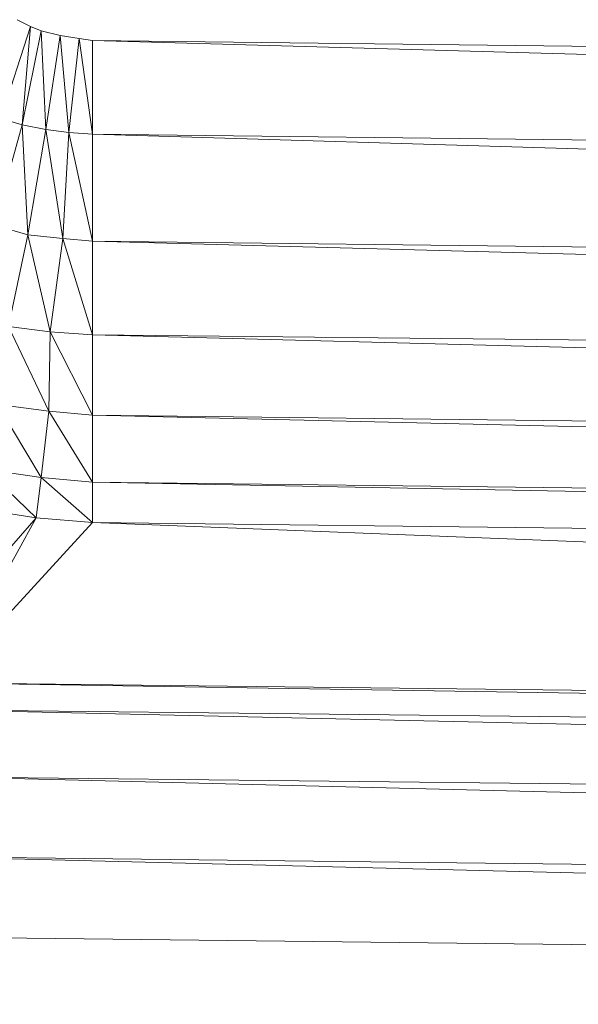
# Model space of a CAD drawing. Header units: metres. Extents: x 391.1 to 427.5, y 12.7 to 28.4.
# Tile 43 of 247: x 409.5727 to 409.6009, y 14.2356 to 14.2852. Entities that reach past the tile are written whole.
import ezdxf

# ---------------------------------------------------------------- set-up
doc = ezdxf.new("R2010")
doc.units = ezdxf.units.M
doc.layers.add('02_MOBILIARIO', color=7, linetype='Continuous', lineweight=18)

# ---------------------------------------------------------------- blocks, each defined once
blk = doc.blocks.new('Family - Plats de dutxa PS-1-153666-01_PCI_PS1')
at = {"layer": '02_MOBILIARIO', "color": 253, "true_color": 0xaaaaaa}
for p, q in [((0.119845, 0.104498), (0.119173, 0.104845)), ((0.119173, 0.104845), (0.119845, 0.104498)), ((0.118359, 0.099875), (0.119845, 0.104498)), ((0.119845, 0.104498), (0.118359, 0.099875)), ((0.119433, 0.099555), (0.119845, 0.104498)), ((0.119845, 0.104498), (0.119433, 0.099555)), ((0.119433, 0.099555), (0.120388, 0.104281)), ((0.120388, 0.104281), (0.119433, 0.099555)), ((0.120388, 0.104281), (0.119845, 0.104498)), ((0.119845, 0.104498), (0.120388, 0.104281)), ((0.121343, 0.104042), (0.120388, 0.104281)), ((0.120627, 0.099317), (0.120388, 0.104281)), ((0.120388, 0.104281), (0.121343, 0.104042)), ((0.120388, 0.104281), (0.120627, 0.099317)), ((0.120627, 0.099317), (0.121343, 0.104042)), ((0.121343, 0.104042), (0.120627, 0.099317)), ((0.122297, 0.103891), (0.121343, 0.104042)), ((0.121777, 0.099165), (0.121343, 0.104042)), ((0.121343, 0.104042), (0.122297, 0.103891)), ((0.121343, 0.104042), (0.121777, 0.099165)), ((0.121777, 0.099165), (0.122297, 0.103891)), ((0.122297, 0.103891), (0.121777, 0.099165)), ((0.122975, 0.1038), (0.122297, 0.103891)), ((0.122975, 0.099081), (0.122297, 0.103891)), ((0.122297, 0.103891), (0.122975, 0.1038)), ((0.122297, 0.103891), (0.122975, 0.099081)), ((0.409997, 0.100429), (0.122975, 0.1038)), ((0.409997, 0.09571), (0.122975, 0.1038)), ((0.122975, 0.1038), (0.409997, 0.100429)), ((0.122975, 0.1038), (0.409997, 0.09571)), ((0.122975, 0.1038), (0.122975, 0.099081)), ((0.122975, 0.099081), (0.122975, 0.1038)), ((0.118359, 0.099875), (0.119433, 0.099555)), ((0.119433, 0.099555), (0.118359, 0.099875)), ((0.11802, 0.094505), (0.119433, 0.099555)), ((0.119433, 0.099555), (0.11802, 0.094505)), ((0.119711, 0.094017), (0.119433, 0.099555)), ((0.119433, 0.099555), (0.120627, 0.099317)), ((0.119433, 0.099555), (0.119711, 0.094017)), ((0.120627, 0.099317), (0.119433, 0.099555)), ((0.119711, 0.094017), (0.120627, 0.099317)), ((0.120627, 0.099317), (0.119711, 0.094017)), ((0.121477, 0.093829), (0.120627, 0.099317)), ((0.120627, 0.099317), (0.121777, 0.099165)), ((0.120627, 0.099317), (0.121477, 0.093829)), ((0.121777, 0.099165), (0.120627, 0.099317)), ((0.121477, 0.093829), (0.121777, 0.099165)), ((0.121777, 0.099165), (0.121477, 0.093829)), ((0.122975, 0.093688), (0.121777, 0.099165)), ((0.121777, 0.099165), (0.122975, 0.099081)), ((0.121777, 0.099165), (0.122975, 0.093688)), ((0.122975, 0.099081), (0.121777, 0.099165)), ((0.409997, 0.09571), (0.122975, 0.099081)), ((0.409997, 0.090317), (0.122975, 0.099081)), ((0.122975, 0.099081), (0.409997, 0.09571)), ((0.122975, 0.099081), (0.409997, 0.090317)), ((0.122975, 0.099081), (0.122975, 0.093688)), ((0.122975, 0.093688), (0.122975, 0.099081)), ((0.11802, 0.094505), (0.119711, 0.094017)), ((0.119711, 0.094017), (0.11802, 0.094505)), ((0.118734, 0.08939), (0.119711, 0.094017)), ((0.119711, 0.094017), (0.118734, 0.08939)), ((0.120838, 0.089127), (0.119711, 0.094017)), ((0.119711, 0.094017), (0.121477, 0.093829)), ((0.119711, 0.094017), (0.120838, 0.089127)), ((0.121477, 0.093829), (0.119711, 0.094017)), ((0.120838, 0.089127), (0.121477, 0.093829)), ((0.121477, 0.093829), (0.120838, 0.089127)), ((0.122975, 0.088969), (0.121477, 0.093829)), ((0.121477, 0.093829), (0.122975, 0.093688)), ((0.121477, 0.093829), (0.122975, 0.088969)), ((0.122975, 0.093688), (0.121477, 0.093829)), ((0.409997, 0.090317), (0.122975, 0.093688)), ((0.409997, 0.086078), (0.122975, 0.093688)), ((0.122975, 0.093688), (0.409997, 0.090317)), ((0.122975, 0.093688), (0.409997, 0.086078)), ((0.122975, 0.093688), (0.122975, 0.088969)), ((0.122975, 0.088969), (0.122975, 0.093688)), ((0.120838, 0.089127), (0.118734, 0.08939)), ((0.120767, 0.085134), (0.118734, 0.08939)), ((0.118734, 0.08939), (0.120838, 0.089127)), ((0.118734, 0.08939), (0.120767, 0.085134)), ((0.120767, 0.085134), (0.120838, 0.089127)), ((0.120838, 0.089127), (0.120767, 0.085134)), ((0.122975, 0.088969), (0.120838, 0.089127)), ((0.122975, 0.084924), (0.120838, 0.089127)), ((0.120838, 0.089127), (0.122975, 0.088969)), ((0.120838, 0.089127), (0.122975, 0.084924)), ((0.409997, 0.086078), (0.122975, 0.088969)), ((0.409997, 0.081553), (0.122975, 0.088969)), ((0.122975, 0.088969), (0.409997, 0.086078)), ((0.122975, 0.088969), (0.409997, 0.081553)), ((0.122975, 0.088969), (0.122975, 0.084924)), ((0.122975, 0.084924), (0.122975, 0.088969)), ((0.120391, 0.081794), (0.118175, 0.085472)), ((0.118175, 0.085472), (0.120767, 0.085134)), ((0.118175, 0.085472), (0.120391, 0.081794)), ((0.120767, 0.085134), (0.118175, 0.085472)), ((0.120391, 0.081794), (0.120767, 0.085134)), ((0.120767, 0.085134), (0.120391, 0.081794)), ((0.122975, 0.081553), (0.120767, 0.085134)), ((0.120767, 0.085134), (0.122975, 0.084924)), ((0.120767, 0.085134), (0.122975, 0.081553)), ((0.122975, 0.084924), (0.120767, 0.085134)), ((0.409997, 0.081553), (0.122975, 0.084924)), ((0.122975, 0.084924), (0.409997, 0.078182)), ((0.122975, 0.084924), (0.122975, 0.081553)), ((0.409997, 0.078182), (0.122975, 0.084924)), ((0.122975, 0.084924), (0.409997, 0.081553)), ((0.122975, 0.081553), (0.122975, 0.084924)), ((0.120128, 0.079767), (0.117573, 0.082207)), ((0.117573, 0.082207), (0.120391, 0.081794)), ((0.117573, 0.082207), (0.120128, 0.079767)), ((0.120391, 0.081794), (0.117573, 0.082207)), ((0.120128, 0.079767), (0.120391, 0.081794)), ((0.120391, 0.081794), (0.120128, 0.079767)), ((0.122975, 0.07953), (0.120391, 0.081794)), ((0.120391, 0.081794), (0.122975, 0.081553)), ((0.120391, 0.081794), (0.122975, 0.07953)), ((0.122975, 0.081553), (0.120391, 0.081794)), ((0.409997, 0.078182), (0.122975, 0.081553)), ((0.409997, 0.07616), (0.122975, 0.081553)), ((0.122975, 0.081553), (0.409997, 0.078182)), ((0.122975, 0.081553), (0.409997, 0.07616)), ((0.122975, 0.081553), (0.122975, 0.07953)), ((0.122975, 0.07953), (0.122975, 0.081553)), ((0.117235, 0.080218), (0.120128, 0.079767)), ((0.120128, 0.079767), (0.117235, 0.080218)), ((0.113086, 0.071643), (0.120128, 0.079767)), ((0.120128, 0.079767), (0.113086, 0.071643)), ((0.115559, 0.071441), (0.120128, 0.079767)), ((0.120128, 0.079767), (0.115559, 0.071441)), ((0.122975, 0.07953), (0.115559, 0.071441)), ((0.115559, 0.071441), (0.122975, 0.07953)), ((0.120128, 0.079767), (0.122975, 0.07953)), ((0.122975, 0.07953), (0.120128, 0.079767)), ((0.409997, 0.07616), (0.122975, 0.07953)), ((0.409997, 0.06807), (0.122975, 0.07953)), ((0.122975, 0.07953), (0.409997, 0.07616)), ((0.122975, 0.07953), (0.409997, 0.06807)), ((0.409997, 0.06807), (0.115559, 0.071441)), ((0.115559, 0.071441), (0.409997, 0.066721)), ((0.409997, 0.066721), (0.115559, 0.071441)), ((0.115559, 0.071441), (0.409997, 0.06807)), ((0.409997, 0.066721), (0.115559, 0.070092)), ((0.409997, 0.063351), (0.115559, 0.070092)), ((0.115559, 0.070092), (0.409997, 0.066721)), ((0.115559, 0.070092), (0.409997, 0.063351)), ((0.409997, 0.063351), (0.115559, 0.066721)), ((0.115559, 0.066721), (0.409997, 0.059306)), ((0.409997, 0.059306), (0.115559, 0.066721)), ((0.115559, 0.066721), (0.409997, 0.063351)), ((0.409997, 0.059306), (0.115559, 0.062676)), ((0.409997, 0.055261), (0.115559, 0.062676)), ((0.115559, 0.062676), (0.409997, 0.059306)), ((0.115559, 0.062676), (0.409997, 0.055261)), ((0.409997, 0.055261), (0.115559, 0.058632)), ((0.409997, 0.055261), (0.115559, 0.058632))]:
    blk.add_line(p, q, dxfattribs=at)
blk = doc.blocks.new('LONDR55-XX_ZZ-ARQ-CAA-M3D-Londres55_ifc-1-01_PCI_PS1')
at = {"layer": '02_MOBILIARIO', "color": 253, "lineweight": 18, "true_color": 0xaaaaaa}
blk.add_blockref('Family - Plats de dutxa PS-1-153666-01_PCI_PS1', (409.453442, 14.180351), dxfattribs=at)

msp = doc.modelspace()

# ---------------------------------------------------------------- block references
at = {"lineweight": 5}
msp.add_blockref('LONDR55-XX_ZZ-ARQ-CAA-M3D-Londres55_ifc-1-01_PCI_PS1', (0, 0), dxfattribs=at)

doc.saveas('drawing.dxf')
